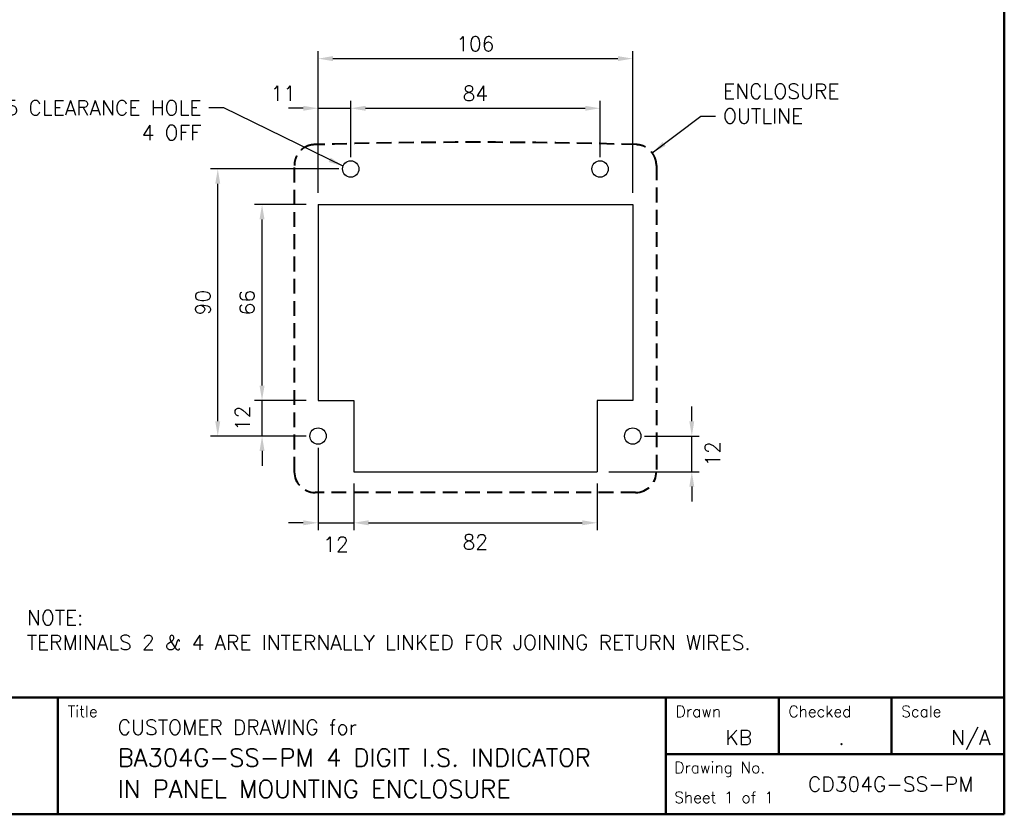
# Model space of a CAD drawing. Extents: x 0 to 391, y 0 to 275.
# Tile 10 of 13: x 219 to 385, y 6 to 140. Entities that reach past the tile are written whole.
import ezdxf

# ---------------------------------------------------------------- set-up
doc = ezdxf.new("R2010")
doc.units = 0
doc.header["$LTSCALE"] = 0.5
doc.header["$MEASUREMENT"] = 0
doc.linetypes.add('DASHED2', pattern=[0.375, 0.25, -0.125])
doc.layers.get('Defpoints').update_dxf_attribs({"color": 104, "lineweight": 0})
doc.layers.add('FORMAT', color=7, linetype='Continuous')
doc.layers.add('TEXT', color=5, linetype='Continuous')
doc.layers.add('OBJECT', color=1, linetype='Continuous', lineweight=50)
doc.styles.add('ROMANS', font='romans', dxfattribs={"height": 2.5})
doc.dimstyles.new('DIMS', dxfattribs={"dimtxt": 2.5, "dimasz": 2.5, "dimexe": 1.25, "dimexo": 2, "dimgap": 1.25, "dimtad": 1, "dimdec": 4, "dimzin": 0, "dimdsep": 46, "dimtxsty": 'ROMANS', "dimcen": 2.5, "dimadec": 0, "dimazin": 0, "dimtfac": 1, "dimtdec": 4, "dimtmove": 0, "dimatfit": 3, "dimfxl": 0, "dimtolj": 1, "dimtzin": 0, "dimarcsym": 0})

# ---------------------------------------------------------------- blocks, each defined once
blk = doc.blocks.new('FORMAT A3 FIXED')
at = {"layer": 'FORMAT', "color": 1, "lineweight": 50}
for p, q in [((384.72, 6.5), (384.72, 268.44)), ((6.5, 26.16), (384.72, 26.16)), ((225.29, 26.16), (225.29, 6.5)), ((327.72, 26.16), (327.72, 6.5)), ((346.72, 26.16), (346.72, 16.66)), ((365.72, 26.16), (365.72, 16.66)), ((384.72, 16.66), (327.72, 16.66)), ((384.72, 6.5), (6.5, 6.5))]:
    blk.add_line(p, q, dxfattribs=at)
at = {"layer": 'OBJECT', "color": 1}
blk.add_line((279.15, 6.5), (25.5, 6.5), dxfattribs=at)
at = {"layer": 'FORMAT', "color": 7, "linetype": 'Continuous', "style": 'ROMANS'}
for s, p in [('Title', (226.93, 22.89)), ('Checked', (348.36, 22.89)), ('Scale', (367.36, 22.89)), ('Drawn', (329.36, 22.89)), ('Drawing No.', (329.13, 13.42))]:
    blk.add_text(s, height=1.9, dxfattribs=at).set_placement(p)
blk = doc.blocks.new('*D70')
at = {"layer": 'Defpoints', "color": 0}
for p in [(316.62, 125.45), (274.62, 115.22), (316.62, 115.22)]:
    blk.add_point(p, dxfattribs=at)
at = {"layer": 'TEXT', "color": 0, "lineweight": -2}
for p, q in [((274.62, 117.22), (274.62, 126.7)), ((316.62, 117.22), (316.62, 126.7)), ((277.12, 125.45), (314.12, 125.45))]:
    blk.add_line(p, q, dxfattribs=at)
at = {"layer": 'TEXT', "color": 0}
for points in [[(277.12, 125.86), (277.12, 125.03), (274.62, 125.45)], [(314.12, 125.03), (314.12, 125.86), (316.62, 125.45)]]:
    blk.add_solid(points, dxfattribs=at)
at = {"layer": 'TEXT', "color": 0, "insert": (295.62, 127.95), "char_height": 2.5, "attachment_point": 5, "style": 'ROMANS'}
blk.add_mtext('\\A1;84', dxfattribs=at)
blk = doc.blocks.new('*D71')
at = {"layer": 'Defpoints', "color": 0}
for p in [(274.62, 125.45), (274.62, 115.22), (269.12, 109.22)]:
    blk.add_point(p, dxfattribs=at)
at = {"layer": 'TEXT', "color": 0, "lineweight": -2}
for p, q in [((269.12, 111.22), (269.12, 126.7)), ((274.62, 117.22), (274.62, 126.7)), ((266.62, 125.45), (264.12, 125.45)), ((269.12, 125.45), (274.62, 125.45)), ((277.12, 125.45), (279.62, 125.45))]:
    blk.add_line(p, q, dxfattribs=at)
at = {"layer": 'TEXT', "color": 0}
for points in [[(266.62, 125.03), (266.62, 125.86), (269.12, 125.45)], [(277.12, 125.86), (277.12, 125.03), (274.62, 125.45)]]:
    blk.add_solid(points, dxfattribs=at)
at = {"layer": 'TEXT', "color": 0, "insert": (263.26, 127.95), "char_height": 2.5, "attachment_point": 5, "style": 'ROMANS'}
blk.add_mtext('\\A1;11', dxfattribs=at)
blk = doc.blocks.new('*D72')
at = {"layer": 'Defpoints', "color": 0}
for p in [(322.12, 133.81), (269.12, 109.22), (322.12, 109.22)]:
    blk.add_point(p, dxfattribs=at)
at = {"layer": 'TEXT', "color": 0, "lineweight": -2}
for p, q in [((269.12, 111.22), (269.12, 135.06)), ((322.12, 111.22), (322.12, 135.06)), ((271.62, 133.81), (319.62, 133.81))]:
    blk.add_line(p, q, dxfattribs=at)
at = {"layer": 'TEXT', "color": 0}
for points in [[(271.62, 134.23), (271.62, 133.4), (269.12, 133.81)], [(319.62, 133.4), (319.62, 134.23), (322.12, 133.81)]]:
    blk.add_solid(points, dxfattribs=at)
at = {"layer": 'TEXT', "color": 0, "insert": (295.62, 136.31), "char_height": 2.5, "attachment_point": 5, "style": 'ROMANS'}
blk.add_mtext('\\A1;106', dxfattribs=at)
blk = doc.blocks.new('*D73')
at = {"layer": 'Defpoints', "color": 0}
for p in [(259.68, 109.22), (269.12, 109.22), (269.12, 76.22)]:
    blk.add_point(p, dxfattribs=at)
at = {"layer": 'TEXT', "color": 0, "lineweight": -2}
for p, q in [((267.12, 109.22), (258.43, 109.22)), ((259.68, 78.72), (259.68, 106.72)), ((267.12, 76.22), (258.43, 76.22))]:
    blk.add_line(p, q, dxfattribs=at)
at = {"layer": 'TEXT', "color": 0}
for points in [[(260.1, 106.72), (259.26, 106.72), (259.68, 109.22)], [(259.26, 78.72), (260.1, 78.72), (259.68, 76.22)]]:
    blk.add_solid(points, dxfattribs=at)
at = {"layer": 'TEXT', "color": 0, "insert": (257.18, 92.72), "char_height": 2.5, "attachment_point": 5, "rotation": 90, "style": 'ROMANS'}
blk.add_mtext('\\A1;66', dxfattribs=at)
blk = doc.blocks.new('*D74')
at = {"layer": 'Defpoints', "color": 0}
for p in [(259.68, 76.22), (269.12, 76.22), (269.12, 70.22)]:
    blk.add_point(p, dxfattribs=at)
at = {"layer": 'TEXT', "color": 0, "lineweight": -2}
for p, q in [((259.68, 78.72), (259.68, 81.22)), ((267.12, 76.22), (258.43, 76.22)), ((259.68, 70.22), (259.68, 76.22)), ((267.12, 70.22), (258.43, 70.22)), ((259.68, 67.72), (259.68, 65.22))]:
    blk.add_line(p, q, dxfattribs=at)
at = {"layer": 'TEXT', "color": 0}
for points in [[(259.26, 78.72), (260.1, 78.72), (259.68, 76.22)], [(260.1, 67.72), (259.26, 67.72), (259.68, 70.22)]]:
    blk.add_solid(points, dxfattribs=at)
at = {"layer": 'TEXT', "color": 0, "insert": (256.38, 73.22), "char_height": 2.5, "attachment_point": 5, "rotation": 90, "style": 'ROMANS'}
blk.add_mtext('\\A1;12', dxfattribs=at)
blk = doc.blocks.new('*D75')
at = {"layer": 'Defpoints', "color": 0}
for p in [(269.12, 70.22), (275.12, 64.22), (275.12, 55.61)]:
    blk.add_point(p, dxfattribs=at)
at = {"layer": 'TEXT', "color": 0, "lineweight": -2}
for p, q in [((269.12, 68.22), (269.12, 54.36)), ((275.12, 62.22), (275.12, 54.36)), ((266.62, 55.61), (264.12, 55.61)), ((269.12, 55.61), (275.12, 55.61)), ((277.62, 55.61), (280.12, 55.61))]:
    blk.add_line(p, q, dxfattribs=at)
at = {"layer": 'TEXT', "color": 0}
for points in [[(266.62, 55.19), (266.62, 56.03), (269.12, 55.61)], [(277.62, 56.03), (277.62, 55.19), (275.12, 55.61)]]:
    blk.add_solid(points, dxfattribs=at)
at = {"layer": 'TEXT', "color": 0, "insert": (272.12, 51.98), "char_height": 2.5, "attachment_point": 5, "style": 'ROMANS'}
blk.add_mtext('\\A1;12', dxfattribs=at)
blk = doc.blocks.new('*D76')
at = {"layer": 'Defpoints', "color": 0}
for p in [(275.12, 64.22), (316.12, 64.22), (316.12, 55.61)]:
    blk.add_point(p, dxfattribs=at)
at = {"layer": 'TEXT', "color": 0, "lineweight": -2}
for p, q in [((275.12, 62.22), (275.12, 54.36)), ((316.12, 62.22), (316.12, 54.36)), ((277.62, 55.61), (313.62, 55.61))]:
    blk.add_line(p, q, dxfattribs=at)
at = {"layer": 'TEXT', "color": 0}
for points in [[(277.62, 56.03), (277.62, 55.19), (275.12, 55.61)], [(313.62, 55.19), (313.62, 56.03), (316.12, 55.61)]]:
    blk.add_solid(points, dxfattribs=at)
at = {"layer": 'TEXT', "color": 0, "insert": (295.62, 52.37), "char_height": 2.5, "attachment_point": 5, "style": 'ROMANS'}
blk.add_mtext('\\A1;82', dxfattribs=at)
blk = doc.blocks.new('*D77')
at = {"layer": 'Defpoints', "color": 0}
for p in [(322.12, 70.22), (332.08, 70.22), (316.12, 64.22)]:
    blk.add_point(p, dxfattribs=at)
at = {"layer": 'TEXT', "color": 0, "lineweight": -2}
for p, q in [((332.08, 72.72), (332.08, 75.22)), ((324.12, 70.22), (333.33, 70.22)), ((332.08, 64.22), (332.08, 70.22)), ((318.12, 64.22), (333.33, 64.22)), ((332.08, 61.72), (332.08, 59.22))]:
    blk.add_line(p, q, dxfattribs=at)
at = {"layer": 'TEXT', "color": 0}
for points in [[(331.66, 72.72), (332.49, 72.72), (332.08, 70.22)], [(332.49, 61.72), (331.66, 61.72), (332.08, 64.22)]]:
    blk.add_solid(points, dxfattribs=at)
at = {"layer": 'TEXT', "color": 0, "insert": (335.59, 67.22), "char_height": 2.5, "attachment_point": 5, "rotation": 90, "style": 'ROMANS'}
blk.add_mtext('\\A1;12', dxfattribs=at)
blk = doc.blocks.new('*D78')
at = {"layer": 'Defpoints', "color": 0}
for p in [(252.22, 115.22), (274.62, 115.22), (269.12, 70.22)]:
    blk.add_point(p, dxfattribs=at)
at = {"layer": 'TEXT', "color": 0, "lineweight": -2}
for p, q in [((272.62, 115.22), (250.97, 115.22)), ((252.22, 72.72), (252.22, 112.72)), ((267.12, 70.22), (250.97, 70.22))]:
    blk.add_line(p, q, dxfattribs=at)
at = {"layer": 'TEXT', "color": 0}
for points in [[(252.64, 112.72), (251.8, 112.72), (252.22, 115.22)], [(251.8, 72.72), (252.64, 72.72), (252.22, 70.22)]]:
    blk.add_solid(points, dxfattribs=at)
at = {"layer": 'TEXT', "color": 0, "insert": (249.72, 92.72), "char_height": 2.5, "attachment_point": 5, "rotation": 90, "style": 'ROMANS'}
blk.add_mtext('\\A1;90', dxfattribs=at)

msp = doc.modelspace()

# ---------------------------------------------------------------- linework, layer by layer
at = {"linetype": 'DASHED2', "lineweight": 40, "ltscale": 20}
for p, q in [((265.12, 64.22), (265.12, 115.83)), ((326.12, 115.83), (326.12, 64.22)), ((322.62, 60.72), (268.61, 60.72))]:
    msp.add_line(p, q, dxfattribs=at)
for p, q in [((269.12, 109.22), (322.12, 109.22)), ((269.12, 109.22), (269.12, 76.22)), ((322.12, 109.22), (322.12, 76.22)), ((269.12, 76.22), (275.12, 76.22)), ((275.12, 76.22), (275.12, 64.22)), ((322.12, 76.22), (316.12, 76.22)), ((316.12, 76.22), (316.12, 64.22)), ((275.12, 64.22), (316.12, 64.22))]:
    msp.add_line(p, q)
for centre in [(274.62, 115.22), (316.62, 115.22), (269.12, 70.22), (322.12, 70.22)]:
    msp.add_circle(centre, 1.38)
msp.add_arc((295.62, -810.78), 930.5, 88.33083, 91.66917, dxfattribs=at)
for centre, major_axis in [((268.62, 64.22), (-2.48, -2.48)), ((322.61, 64.22), (2.48, -2.48))]:
    msp.add_ellipse(centre, major_axis=major_axis, ratio=0.998783, start_param=5.498396, end_param=7.067974, dxfattribs=at)
for points in [[(268.51, 119.32), (268.29, 119.32), (268.06, 119.29), (267.74, 119.22), (267.63, 119.19), (267.41, 119.12), (267.31, 119.08), (267, 118.94), (266.8, 118.83), (266.44, 118.57), (266.26, 118.43), (265.95, 118.11), (265.81, 117.93), (265.63, 117.65), (265.57, 117.55), (265.46, 117.35), (265.42, 117.25), (265.29, 116.94), (265.23, 116.72), (265.14, 116.28), (265.12, 116.05), (265.12, 115.83)], [(326.12, 115.83), (326.12, 116.05), (326.09, 116.28), (326.03, 116.61), (326, 116.72), (325.94, 116.93), (325.9, 117.04), (325.78, 117.35), (325.67, 117.55), (325.43, 117.93), (325.29, 118.1), (324.97, 118.43), (324.8, 118.57), (324.53, 118.76), (324.43, 118.82), (324.23, 118.93), (324.13, 118.98), (323.83, 119.12), (323.61, 119.19), (323.17, 119.29), (322.95, 119.32), (322.72, 119.32)]]:
    msp.add_open_spline(points, degree=3, knots=[0, 0, 0, 0, 0.125, 0.125, 0.1875, 0.1875, 0.25, 0.25, 0.375, 0.375, 0.5, 0.5, 0.625, 0.625, 0.6875, 0.6875, 0.75, 0.75, 0.875, 0.875, 1, 1, 1, 1], dxfattribs=at)

# ---------------------------------------------------------------- block references
at = {"color": 0}
msp.add_blockref('FORMAT A3 FIXED', (0, 0), dxfattribs=at)

# ---------------------------------------------------------------- texts
at = {"layer": 'FORMAT', "color": 7, "linetype": 'Continuous', "style": 'ROMANS'}
for s, height, p in [('KB', 2.5, (337.74, 18.2)), ('N/A', 2.5, (375.74, 18.2)), ('.', 2.5, (356.74, 18.2)), ('Sheet 1 of 1', 1.9, (329.13, 8.4))]:
    msp.add_text(s, height=height, dxfattribs=at).set_placement(p)
at = {"layer": 'FORMAT', "lineweight": 40, "style": 'ROMANS'}
msp.add_text('CD304G-SS-PM', height=2.5, dxfattribs=at).set_placement((351.66, 10.33))
at = {"layer": 'TEXT', "style": 'ROMANS'}
for s, height, p in [('CUSTOMER DRAWING for  ', 2.5, (235.37, 19.91)), ('BA304G-SS-PM 4 DIGIT I.S. INDICATOR', 3, (235.37, 14.55)), ('IN PANEL MOUNTING ENCLOSURE', 3, (235.37, 9.27))]:
    msp.add_text(s, height=height, dxfattribs=at).set_placement(p)
at = {"layer": 'TEXT', "char_height": 2.5, "style": 'ROMANS'}
for s, insert, width, attachment_point in [('{ENCLOSURE\\POUTLINE}', (337.34, 122.89), 50, 7), ('{M5 CLEARANCE HOLE\\P4 OFF}', (249.47, 126.76), 50, 3), ('{NOTE:\\PTERMINALS 2 & 4 ARE INTERNALLY LINKED FOR JOINING RETURN WIRES.}', (220.06, 37.54), 182.4724, 4)]:
    msp.add_mtext(s, dxfattribs=dict(at, insert=insert, width=width, attachment_point=attachment_point))

# ---------------------------------------------------------------- dimensions: what is measured, and where the dimension line sits
at = {"layer": 'TEXT'}
for base, p1, p2, picture, middle in [((322.12, 133.81), (269.12, 109.22), (322.12, 109.22), '*D72', (295.62, 136.31)), ((316.62, 125.45), (274.62, 115.22), (316.62, 115.22), '*D70', (295.62, 127.95))]:
    dim = msp.add_linear_dim(base=base, p1=p1, p2=p2, dimstyle='DIMS', override={"dimdec": 0, "dimlfac": 2, "dimdsep": 0, "dimtdec": 2, "dimtmove": 2}, dxfattribs=at)
    dim.commit()
    dim.dimension.update_dxf_attribs({"geometry": picture, "text_midpoint": middle})
for base, p1, p2, picture, middle in [((274.62, 125.45), (269.12, 109.22), (274.62, 115.22), '*D71', (263.26, 127.95)), ((275.12, 55.61), (269.12, 70.22), (275.12, 64.22), '*D75', (272.12, 51.98)), ((316.12, 55.61), (275.12, 64.22), (316.12, 64.22), '*D76', (295.62, 52.37))]:
    dim = msp.add_linear_dim(base=base, p1=p1, p2=p2, dimstyle='DIMS', override={"dimdec": 0, "dimlfac": 2, "dimdsep": 0, "dimtdec": 2, "dimtmove": 2}, dxfattribs=at)
    dim.commit()
    dim.dimension.update_dxf_attribs({"geometry": picture, "text_midpoint": middle, "dimtype": 160})
for base, p1, p2, picture, middle in [((252.22, 115.22), (269.12, 70.22), (274.62, 115.22), '*D78', (249.72, 92.72)), ((259.68, 109.22), (269.12, 76.22), (269.12, 109.22), '*D73', (257.18, 92.72))]:
    dim = msp.add_linear_dim(base=base, p1=p1, p2=p2, angle=90, dimstyle='DIMS', override={"dimdec": 0, "dimlfac": 2, "dimdsep": 0, "dimtdec": 2, "dimtmove": 2}, dxfattribs=at)
    dim.commit()
    dim.dimension.update_dxf_attribs({"geometry": picture, "text_midpoint": middle})
for base, p1, p2, picture, middle in [((259.68, 76.22), (269.12, 70.22), (269.12, 76.22), '*D74', (256.38, 73.22)), ((332.08, 70.22), (316.12, 64.22), (322.12, 70.22), '*D77', (335.59, 67.22))]:
    dim = msp.add_linear_dim(base=base, p1=p1, p2=p2, angle=90, dimstyle='DIMS', override={"dimdec": 0, "dimlfac": 2, "dimdsep": 0, "dimtdec": 2, "dimtmove": 2}, dxfattribs=at)
    dim.commit()
    dim.dimension.update_dxf_attribs({"geometry": picture, "text_midpoint": middle, "dimtype": 160})

# ---------------------------------------------------------------- leaders
at = {"layer": 'TEXT', "annotation_type": 0, "has_hookline": 1}
for points, hookline_direction, text_width in [([(273.32, 115.67), (253.22, 125.51), (250.72, 125.51)], 1, 40.01), ([(325.42, 117.93), (333.59, 124.14), (336.09, 124.14)], 0, 21.09)]:
    msp.add_leader(points, dimstyle='DIMS', override={"dimtad": 0, "dimdec": 2, "dimlfac": 2, "dimdsep": 0, "dimtdec": 2, "dimtmove": 2}, dxfattribs=dict(at, hookline_direction=hookline_direction, text_width=text_width))

doc.saveas('drawing.dxf')
